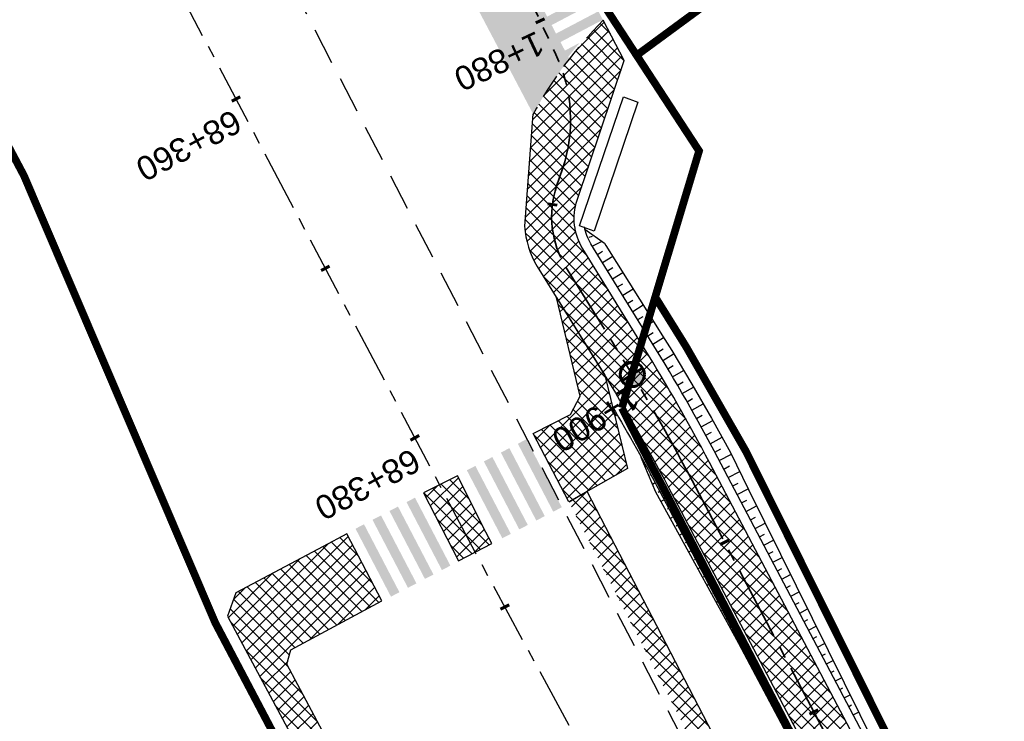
# Model space of a CAD drawing. Header units: metres. Extents: x 7529682 to 7533751, y 5721195 to 5727842.
# Tile 98 of 179: x 7530571 to 7530622, y 5726102 to 5726139. Entities that reach past the tile are written whole.
import ezdxf

# ---------------------------------------------------------------- set-up
doc = ezdxf.new("R2010")
doc.units = ezdxf.units.M
for name, pattern in [('817-dzialki-09-05-04$0$HIDDEN', [0.375, 0.25, -0.125]), ('ACAD_ISO05W100', [33, 24, -3, 0, -3, 0, -3]), ('CENTER', [50.8, 31.75, -6.35, 6.35, -6.35]), ('CENTER2', [28.575, 19.05, -3.175, 3.175, -3.175]), ('DASHED', [19.05, 12.7, -6.35]), ('HIDDEN', [9.525, 6.35, -3.175])]:
    doc.linetypes.add(name, pattern=pattern)
for name, color, linetype in [('C-DROGI-SYTUACJA', 7, 'Continuous'), ('C-DROGI-SYTUACJA-ETYKIETY', 7, 'Continuous'), ('D-hatch-chodniki', 221, 'Continuous'), ('D-hatch-pobocza', 131, 'Continuous'), ('D-pobocza', 60, 'Continuous'), ('D-skarpa', 2, 'Continuous'), ('D-skarpa-kreskowanie', 2, 'Continuous')]:
    doc.layers.add(name, color=color, linetype=linetype)
for name, color, linetype, lineweight, true_color in [('D-ewidencja-numery', 7, 'Continuous', 50, 0x40ff00), ('D-hatch-ciag-pieszo-rowerowy', 7, 'Continuous', 13, 0xff9f80), ('D-LR-etap-III', 7, '817-dzialki-09-05-04$0$HIDDEN', 50, 0x00008f), ('D-poziome-powl-czerwona', 7, 'Continuous', 9, 0xff6161)]:
    doc.layers.add(name, color=color, linetype=linetype, lineweight=lineweight, true_color=true_color)
for name, color, linetype, lineweight in [('D-krawędzie', 3, 'Continuous', 30), ('D-krawężniki-obniżone', 40, 'DASHED', 30), ('D-obrzeża', 2, 'Continuous', 30), ('D-oś', 10, 'CENTER', 30), ('D-pas-drogowy', 7, 'ACAD_ISO05W100', 50)]:
    doc.layers.add(name, color=color, linetype=linetype, lineweight=lineweight)
for name, color, linetype, true_color in [('D-malowanie-istn', 7, 'Continuous', 0x1a6600), ('D-malowanie-proj', 7, 'Continuous', 0x3333ff), ('poprzeczki', 7, 'Continuous', 0x0000c7)]:
    doc.layers.add(name, color=color, linetype=linetype, true_color=true_color)
doc.styles.get("Standard").update_dxf_attribs({"font": 'arial.ttf'})
pattern_1 = [(45, (0, 0), (-0.33675960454, 0.33675960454), []), (135, (0, 0), (-0.33675960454, -0.33675960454), [])]

# ---------------------------------------------------------------- blocks, each defined once
blk = doc.blocks.new('AeccTickLine')
at = {"color": 0, "linetype": 'ByBlock', "lineweight": -2}
blk.add_line((0, 1), (0, -1), dxfattribs=at)
blk = doc.blocks.new('kilometraz')
at = {"linetype": 'ByBlock', "lineweight": -2}
blk.add_hatch(color=0, dxfattribs=at).paths.add_polyline_path([(0, -0.28125, 0.41421356), (0.28125, 0, 0.41421356), (0, 0.28125)])
at = {"color": 0, "linetype": 'ByBlock', "lineweight": -2}
blk.add_line((0, 0.28125), (0, -0.28125), dxfattribs=at)
blk.add_circle((0, 0), 0.28125, dxfattribs=at)

msp = doc.modelspace()

# ---------------------------------------------------------------- hatches: boundary and pattern name
at = {"layer": 'D-hatch-chodniki', "true_color": 0x6e6e6e}
h = msp.add_hatch(dxfattribs=at)
h.set_pattern_fill('ANSI37', color=8, scale=0.15, style=0)
h.set_pattern_definition(pattern_1)
h.paths.add_polyline_path([(7530601.265, 5726114.39), (7530599.74, 5726113.52), (7530597.87, 5726117.1), (7530599.82, 5726118.09), (7530600.32, 5726119.04), (7530599.091, 5726124.192), (7530601.609, 5726120.135), (7530602.79, 5726115.26)])
h = msp.add_hatch(dxfattribs=at)
h.set_pattern_fill('ANSI37', color=8, scale=0.15, style=0)
h.set_pattern_definition(pattern_1)
h.paths.add_polyline_path([(7530595.401, 5726111.949), (7530593.913, 5726114.892), (7530592.15, 5726114), (7530593.98, 5726110.44), (7530595.71, 5726111.35)])
h = msp.add_hatch(dxfattribs=at)
h.set_pattern_fill('ANSI37', color=8, scale=0.15, style=0)
h.set_pattern_definition(pattern_1)
h.paths.add_polyline_path([(7530586.918, 5726111.201), (7530582.36, 5726108.78), (7530581.91, 5726107.56), (7530591.86, 5726089.01), (7530599.5, 5726082.18), (7530602.93, 5726076.07), (7530601.75, 5726075.32), (7530604.72, 5726070.03), (7530605.94, 5726070.81), (7530609.47, 5726064.74), (7530611.24, 5726065.69), (7530601.04, 5726083.53), (7530600.51, 5726083.28), (7530593.06, 5726089.95), (7530585.02, 5726105.05), (7530585.23, 5726105.81), (7530589.97, 5726108.36), (7530588.14, 5726111.85)])
at = {"layer": 'D-hatch-ciag-pieszo-rowerowy'}
h = msp.add_hatch(dxfattribs=at)
h.set_pattern_fill('ANSI37', color=256, scale=0.15, style=0)
h.set_pattern_definition(pattern_1)
h.paths.add_polyline_path([(7530602.624, 5726136.556), (7530601.532, 5726138.658, 0.072986), (7530597.855, 5726133.726), (7530597.549, 5726129.598), (7530600.517, 5726130.297)])
h.paths.add_polyline_path([(7530600.17, 5726129.266), (7530600.517, 5726130.297), (7530597.549, 5726129.598), (7530597.423, 5726127.912, 0.036274), (7530597.51, 5726127.266), (7530600.079, 5726127.683, -0.134461)])
h = msp.add_hatch(dxfattribs=at)
h.set_pattern_fill('ANSI37', color=256, scale=0.15, style=0)
h.set_pattern_definition(pattern_1)
edge = h.paths.add_edge_path()
edge.add_line((7530647.02, 5726033.878), (7530649.253, 5726035.002))
edge.add_line((7530649.253, 5726035.002), (7530642.155, 5726049.099))
edge.add_line((7530642.155, 5726049.099), (7530627.426, 5726076.939))
edge.add_line((7530627.426, 5726076.939), (7530607.073, 5726115.582))
edge.add_arc((7530518.595, 5726068.982), 100, 27.77544, 31.71492)
edge.add_line((7530603.662, 5726121.551), (7530600.461, 5726126.731))
edge.add_arc((7530603.013, 5726128.308), 3, 192.0244, 211.7149, ccw=False)
edge.add_line((7530600.079, 5726127.683), (7530597.51, 5726127.266))
edge.add_arc((7530601.915, 5726128.182), 4.5, 191.7521, 211.7149)
edge.add_line((7530598.087, 5726125.817), (7530601.49, 5726120.31))
edge.add_arc((7530516.423, 5726067.74), 100, 27.77544, 31.71492, ccw=False)
edge.add_line((7530604.901, 5726114.341), (7530625.206, 5726075.789))
edge.add_line((7530625.206, 5726075.789), (7530639.927, 5726047.965))
edge.add_line((7530639.927, 5726047.965), (7530647.02, 5726033.878))
at = {"layer": 'D-hatch-pobocza'}
h = msp.add_hatch(dxfattribs=at)
h.set_pattern_fill('ANSI37', color=256, scale=0.15, style=0)
h.set_pattern_definition(pattern_1)
h.paths.add_polyline_path([(7530720.98, 5725884.44), (7530708.37, 5725908.34), (7530695.8, 5725932.28), (7530687.36, 5725949.02), (7530675.51, 5725970.87), (7530663.29, 5725994.02), (7530649.63, 5726020.19), (7530635.9, 5726046.17), (7530600.685, 5726114.059), (7530599.743, 5726113.515), (7530641.555, 5726032.008), (7530660.961, 5725995.07), (7530689.128, 5725941.54), (7530707.336, 5725907.032), (7530725.256, 5725873.093), (7530743.97, 5725837.654), (7530770.527, 5725787.119), (7530787.864, 5725754.267), (7530809.813, 5725712.702), (7530812.028, 5725712.541), (7530798.84, 5725737.15), (7530787.35, 5725758.8), (7530776.05, 5725780.2), (7530760.43, 5725809.79), (7530749.22, 5725830.63), (7530733.52, 5725861.06)])
at = {"layer": 'D-malowanie-istn'}
h = msp.add_hatch(color=256, dxfattribs=at)
h.paths.add_polyline_path([(7530597.514, 5726116.79), (7530597.071, 5726116.559), (7530598.92, 5726113.012), (7530599.364, 5726113.243)])
h.paths.add_polyline_path([(7530596.628, 5726116.328), (7530596.404, 5726116.211, 0.016682), (7530598.124, 5726112.597), (7530598.477, 5726112.781)])
h.paths.add_polyline_path([(7530596.404, 5726116.211), (7530596.184, 5726116.097), (7530598.034, 5726112.55), (7530598.124, 5726112.597, -0.016682)])
h.paths.add_polyline_path([(7530595.741, 5726115.865), (7530595.298, 5726115.634), (7530597.147, 5726112.087), (7530597.59, 5726112.319)])
h.paths.add_polyline_path([(7530594.854, 5726115.403), (7530594.411, 5726115.172), (7530596.26, 5726111.625), (7530596.704, 5726111.856)])
h = msp.add_hatch(color=256, dxfattribs=at)
h.paths.add_polyline_path([(7530591.703, 5726113.742), (7530591.26, 5726113.511), (7530593.109, 5726109.964), (7530593.552, 5726110.196)])
h.paths.add_polyline_path([(7530590.816, 5726113.28), (7530590.592, 5726113.163, 0.016682), (7530592.312, 5726109.549), (7530592.666, 5726109.733)])
h.paths.add_polyline_path([(7530590.592, 5726113.163), (7530590.373, 5726113.049), (7530592.222, 5726109.502), (7530592.312, 5726109.549, -0.016682)])
h.paths.add_polyline_path([(7530589.93, 5726112.818), (7530589.486, 5726112.587), (7530591.336, 5726109.04), (7530591.779, 5726109.271)])
h.paths.add_polyline_path([(7530589.043, 5726112.355), (7530588.6, 5726112.124), (7530590.449, 5726108.577), (7530590.892, 5726108.809)])
at = {"layer": 'D-malowanie-proj'}
h = msp.add_hatch(color=256, dxfattribs=at)
h.paths.add_polyline_path([(7530600.576, 5726140.456), (7530600.343, 5726140.898), (7530597.689, 5726139.501), (7530597.922, 5726139.058)])
h.paths.add_polyline_path([(7530601.042, 5726139.571), (7530600.809, 5726140.013), (7530598.154, 5726138.616), (7530598.387, 5726138.174)])
h.paths.add_polyline_path([(7530601.508, 5726138.686), (7530601.275, 5726139.128), (7530598.62, 5726137.731), (7530598.853, 5726137.289)])
h.paths.add_polyline_path([(7530596.152, 5726138.127), (7530595.919, 5726138.57), (7530595.476, 5726138.337), (7530595.709, 5726137.894)])
h.paths.add_polyline_path([(7530596.617, 5726137.242), (7530596.385, 5726137.685), (7530595.942, 5726137.452), (7530596.175, 5726137.009)])
h.paths.add_polyline_path([(7530597.083, 5726136.357), (7530596.85, 5726136.8), (7530596.408, 5726136.567), (7530596.641, 5726136.124)])
h.paths.add_polyline_path([(7530597.549, 5726135.472), (7530597.316, 5726135.915), (7530596.873, 5726135.682), (7530597.106, 5726135.239)])
h.paths.add_polyline_path([(7530598.015, 5726134.587), (7530597.782, 5726135.03), (7530597.339, 5726134.797), (7530597.572, 5726134.354)])
edge = h.paths.add_edge_path()
edge.add_arc((7530616.442, 5726123.767), 21.185, 139.6536, 143.0336)
edge.add_line((7530599.515, 5726136.507), (7530599.319, 5726136.404))
edge.add_line((7530599.319, 5726136.404), (7530599.086, 5726136.846))
edge.add_line((7530599.086, 5726136.846), (7530600.296, 5726137.483))
at = {"layer": 'D-poziome-powl-czerwona'}
h = msp.add_hatch(color=256, dxfattribs=at)
h.dxf.hatch_style = 1
edge = h.paths.add_edge_path()
edge.add_arc((7530616.497, 5726123.663), 21.185, 142.2121, 151.5359)
edge.add_line((7530597.873, 5726133.76), (7530594.536, 5726140.095))
edge.add_arc((7530577.757, 5726171.787), 35.86, 297.8982, 302.7409)
edge.add_line((7530597.152, 5726141.625), (7530599.755, 5726136.644))

# ---------------------------------------------------------------- linework, layer by layer
at = {"layer": 'C-DROGI-SYTUACJA', "color": 10, "linetype": 'CENTER2', "lineweight": 35, "ltscale": 0.2}
msp.add_lwpolyline([(7530591.633, 5726152.643), (7530599.06, 5726136.869, -0.193566), (7530599.404, 5726130.909), (7530599.097, 5726129.998, 0.223174), (7530599.583, 5726125.774), (7530602.576, 5726120.93, -0.017191), (7530605.987, 5726114.962), (7530626.316, 5726076.364), (7530641.041, 5726048.532), (7530649.656, 5726031.421, 0.00515), (7530652.491, 5726025.931), (7530660.958, 5726009.942, -0.00515), (7530663.794, 5726004.452), (7530663.794, 5726004.452), (7530666.938, 5725998.206), (7530695.1, 5725944.687), (7530713.306, 5725910.181), (7530731.225, 5725876.244), (7530749.941, 5725840.801)], format="xyb", dxfattribs=at)
at = {"layer": 'D-ewidencja-numery', "color": 12, "ltscale": 15, "true_color": 0xc70000}
msp.add_lwpolyline([(7530604.239, 5726124.217), (7530605.847, 5726121.63), (7530608.972, 5726116.164), (7530618.114, 5726097.791), (7530651.213, 5726034.96), (7530670.244, 5725998.611), (7530698.075, 5725945.953), (7530716.506, 5725911.305), (7530735.223, 5725875.667), (7530752.504, 5725842.155)], dxfattribs=at)
at = {"layer": 'D-krawędzie', "linetype": 'HIDDEN', "ltscale": 0.3, "flags": 128}
msp.add_lwpolyline([(7530572.01, 5726166.06), (7530620.381, 5726072.761), (7530641.555, 5726032.008), (7530660.961, 5725995.07), (7530689.128, 5725941.54), (7530707.336, 5725907.032), (7530725.256, 5725873.093), (7530743.97, 5725837.654), (7530770.527, 5725787.119), (7530787.864, 5725754.267), (7530809.898, 5725712.542), (7530824.739, 5725684.389), (7530840.856, 5725653.693), (7530860.675, 5725616.154), (7530865.283, 5725607.394), (7530878.05, 5725583.08), (7530918.172, 5725507.178), (7530950.163, 5725446.305), (7530993.419, 5725364.265), (7531022.766, 5725308.719), (7531053.81, 5725249.872), (7531081.166, 5725197.875), (7531103.902, 5725154.541), (7531128.123, 5725108.448), (7531149.3, 5725068.25), (7531167.38, 5725033.767), (7531197.165, 5724976.988), (7531228.151, 5724918.034), (7531253.153, 5724870.491), (7531286.796, 5724806.654), (7531306.74, 5724768.665), (7531335.094, 5724714.652), (7531357.319, 5724672.439), (7531373.645, 5724641.454), (7531392.162, 5724605.999), (7531418.48, 5724555.853), (7531439.727, 5724515.582), (7531468.399, 5724461.077), (7531491.782, 5724416.528), (7531531.99, 5724339.833), (7531557.227, 5724291.659), (7531569.852, 5724267.577), (7531591.376, 5724226.548), (7531610.004, 5724191.103), (7531616.883, 5724177.999), (7531629.985, 5724153.025), (7531641.007, 5724132.022), (7531664.906, 5724087.617), (7531677.644, 5724064.786), (7531683.112, 5724054.988), (7531686.753, 5724048.18), (7531695.448, 5724031.697), (7531703.749, 5724015.917), (7531709.214, 5724005.514), (7531719.389, 5723986.147), (7531726.295, 5723973), (7531732.741, 5723960.736), (7531735.13, 5723956.19)], dxfattribs=at)
at = {"layer": 'D-krawędzie'}
msp.add_lwpolyline([(7530600.29, 5726127.93), (7530602.59, 5726134.66), (7530603.33, 5726134.38), (7530601.05, 5726127.65), (7530600.29, 5726127.93), (7530600.29, 5726127.93)], dxfattribs=at)
at = {"layer": 'D-krawędzie', "color": 7, "linetype": 'ByBlock'}
for points in [[(7530601.265, 5726114.39), (7530599.74, 5726113.52), (7530597.87, 5726117.1), (7530599.82, 5726118.09), (7530600.32, 5726119.04), (7530599.091, 5726124.192), (7530601.609, 5726120.135), (7530602.79, 5726115.26), (7530601.265, 5726114.39)], [(7530595.401, 5726111.949), (7530593.913, 5726114.892), (7530592.15, 5726114), (7530593.98, 5726110.44), (7530595.71, 5726111.35), (7530595.401, 5726111.949)], [(7530586.918, 5726111.201), (7530582.36, 5726108.78), (7530581.91, 5726107.56), (7530591.86, 5726089.01), (7530599.5, 5726082.18), (7530602.93, 5726076.07), (7530601.75, 5726075.32), (7530604.72, 5726070.03), (7530605.94, 5726070.81), (7530609.47, 5726064.74), (7530611.24, 5726065.69), (7530601.04, 5726083.53), (7530600.51, 5726083.28), (7530593.06, 5726089.95), (7530585.02, 5726105.05), (7530585.23, 5726105.81), (7530589.97, 5726108.36), (7530588.14, 5726111.85), (7530586.918, 5726111.201)]]:
    msp.add_lwpolyline(points, dxfattribs=at)
at = {"layer": 'D-krawężniki-obniżone', "ltscale": 0.1}
msp.add_arc((7530616.497, 5726123.663), 21.185, 134.9423, 151.64, dxfattribs=at)
at = {"layer": 'D-LR-etap-III', "ltscale": 10, "flags": 128}
msp.add_lwpolyline([(7531750.474, 5723895.103, 0.4, 0.4, 0), (7531750.505, 5723895.13, 0.4, 0.4, 0), (7531682.71, 5724022.92, 0.4, 0.4, 0), (7531619.177, 5724147.204, 0.4, 0.4, 0), (7531592.309, 5724198.489, 0.4, 0.4, 0), (7531553.264, 5724272.919, 0.4, 0.4, 0), (7531504.02, 5724366.79, 0.4, 0.4, 0), (7531482.09, 5724407.62, 0.4, 0.4, 0), (7531412.35, 5724541.183, 0.4, 0.4, 0), (7531388.464, 5724586.93, 0.4, 0.4, 0), (7531345.12, 5724669.94, 0.4, 0.4, 0), (7531127.66, 5725081.67, 0.4, 0.4, 0), (7531059.253, 5725211.041, 0.4, 0.4, 0), (7531008.007, 5725307.954, 0.4, 0.4, 0), (7530964.182, 5725390.836, 0.4, 0.4, 0), (7530914.557, 5725484.684, 0.4, 0.4, 0), (7530865.243, 5725577.494, 0.4, 0.4, 0), (7530840.085, 5725624.059, 0.4, 0.4, 0), (7530802.56, 5725694.925, 0.4, 0.4, 0), (7530755.54, 5725787.51, 0.4, 0.4, 0), (7530708.718, 5725876.303, 0.4, 0.4, 0), (7530695.12, 5725902.09, 0.4, 0.4, 0), (7530642.914, 5726001.078, 0.4, 0.4, 0), (7530634.935, 5726016.147, 0.4, 0.4, 0), (7530610.82, 5726061.93, 0.4, 0.4, 0), (7530610.82, 5726061.93, 0.4, 0.4, 0), (7530607.21, 5726063.51, 0.4, 0.4, 0), (7530597.42, 5726080.68, 0.4, 0.4, 0), (7530591.16, 5726088.44, 0.4, 0.4, 0), (7530581.28, 5726107.21, 0.4, 0.4, 0), (7530571.29, 5726130.56, 0.4, 0.4, 0), (7530549.555, 5726171.527, 0.4, 0.4, 0), (7530531.014, 5726206.474, 0.4, 0.4, 0), (7530516.461, 5726236.017, 0.4, 0.4, 0), (7530500.799, 5726266.141, 0.4, 0.4, 0), (7530491.35, 5726283.94, 0.4, 0.4, 0), (7530482.4, 5726303.41, 0.4, 0.4, 0), (7530482.4, 5726303.41, 0.4, 0.4, 0), (7530450.41, 5726357.28, 0.4, 0.4, 0), (7530397.759, 5726458.5, 0.4, 0.4, 0), (7530334.708, 5726583.665, 0.4, 0.4, 0), (7530303.939, 5726645.168, 0.4, 0.4, 0), (7530300.51, 5726651.778, 0.4, 0.4, 0), (7530289.214, 5726671.967, 0.4, 0.4, 0), (7530281.54, 5726685.57, 0.4, 0.4, 0), (7530261.371, 5726724.163, 0.4, 0.4, 0), (7530254.03, 5726738.21, 0.4, 0.4, 0), (7530197.22, 5726845.06, 0.4, 0.4, 0), (7530194.71, 5726849.15, 0.4, 0.4, 0), (7530195.92, 5726850.75, 0.4, 0.4, 0), (7530170.547, 5726892.961, 0.4, 0.4, 0), (7530143.175, 5726945.066, 0.4, 0.4, 0), (7530105.06, 5727018.32, 0.4, 0.4, 0), (7530100.06, 5727027.16, 0.4, 0.4, 0), (7530062.319, 5727099.625, 0.4, 0.4, 0), (7530015.379, 5727189.42, 0.4, 0.4, 0), (7529983.208, 5727250.207, 0.4, 0.4, 0), (7529953.284, 5727306.747, 0.4, 0.4, 0), (7529900.671, 5727406.159, 0.4, 0.4, 0), (7529890.63, 5727425.131, 0.4, 0.4, 0), (7529875.155, 5727454.426, 0.4, 0.4, 0), (7529857.56, 5727487.787, 0.4, 0.4, 0), (7529835.194, 5727530.193, 0.4, 0.4, 0), (7529811.741, 5727574.662, 0.4, 0.4, 0), (7529792.102, 5727611.923, 0.4, 0.4, 0), (7529768.066, 5727657.47, 0.4, 0.4, 0), (7529755.211, 5727682.131, 0.4, 0.4, 0), (7529753.31, 5727681.13, 0.4, 0.4, 0), (7529739.21, 5727707.77, 0.4, 0.4, 0), (7529735.395, 5727711.252, 0.4, 0.4, 0), (7529725.42, 5727730.2, 0.4, 0.4, 0), (7529723.55, 5727729.88, 0.4, 0.4, 0), (7529695.567, 5727782.932, 0.4, 0.4, 0), (7529717.68, 5727794.024, 0.4, 0.4, 0), (7529736.275, 5727758.647, 0.4, 0.4, 0), (7529736.275, 5727758.647, 0.4, 0.4, 0), (7529744.511, 5727750.406, 0.4, 0.4, 0), (7529744.511, 5727750.406, 0.4, 0.4, 0), (7529750.283, 5727738.55, 0.4, 0.4, 0), (7529777.109, 5727687.569, 0.4, 0.4, 0), (7529796.515, 5727651.33, 0.4, 0.4, 0), (7529814.938, 5727616.793, 0.4, 0.4, 0), (7529839.007, 5727572.304, 0.4, 0.4, 0), (7529860.618, 5727532.509, 0.4, 0.4, 0), (7529882.349, 5727491.504, 0.4, 0.4, 0), (7529904.865, 5727449.096, 0.4, 0.4, 0), (7529920.747, 5727418.885, 0.4, 0.4, 0), (7529946.677, 5727368.547, 0.4, 0.4, 0), (7529972.025, 5727320.573, 0.4, 0.4, 0), (7529987.74, 5727290.153, 0.4, 0.4, 0), (7529996.497, 5727273.662, 0.4, 0.4, 0), (7530017.541, 5727234.203, 0.4, 0.4, 0), (7530033.054, 5727204.864, 0.4, 0.4, 0), (7530051.623, 5727170.223, 0.4, 0.4, 0), (7530069.277, 5727137.016, 0.4, 0.4, 0), (7530089.385, 5727097.534, 0.4, 0.4, 0), (7530109.713, 5727060.747, 0.4, 0.4, 0), (7530136.77, 5727011.64, 0.4, 0.4, 0), (7530162.447, 5726962.744, 0.4, 0.4, 0), (7530187.674, 5726916.992, 0.4, 0.4, 0), (7530207.821, 5726879.335, 0.4, 0.4, 0), (7530230.626, 5726834.519, 0.4, 0.4, 0), (7530262.288, 5726776.618, 0.4, 0.4, 0), (7530277.51, 5726760.213, 0.4, 0.4, 0), (7530286.037, 5726744.107, 0.4, 0.4, 0), (7530288.097, 5726735.884, 0.4, 0.4, 0), (7530290.394, 5726725.047, 0.4, 0.4, 0), (7530296.177, 5726713.583, 0.4, 0.4, 0), (7530302.726, 5726701.182, 0.4, 0.4, 0), (7530325.685, 5726657.466, 0.4, 0.4, 0), (7530343.244, 5726623.649, 0.4, 0.4, 0), (7530360.23, 5726591.747, 0.4, 0.4, 0), (7530383.209, 5726548.059, 0.4, 0.4, 0), (7530406.018, 5726503.606, 0.4, 0.4, 0), (7530427.465, 5726462.62, 0.4, 0.4, 0), (7530447.928, 5726424.388, 0.4, 0.4, 0), (7530471.127, 5726379.921, 0.4, 0.4, 0), (7530490.501, 5726343.033, 0.4, 0.4, 0), (7530509.499, 5726306.733, 0.4, 0.4, 0), (7530529.89, 5726267.244, 0.4, 0.4, 0), (7530543.852, 5726238.99, 0.4, 0.4, 0), (7530554.809, 5726218.944, 0.4, 0.4, 0), (7530559.027, 5726212.223, 0.4, 0.4, 0), (7530563.061, 5726206.41, 0.4, 0.4, 0), (7530566.934, 5726200.464, 0.4, 0.4, 0), (7530569.771, 5726194.902, 0.4, 0.4, 0), (7530571.473, 5726191.282, 0.4, 0.4, 0), (7530572.839, 5726188.025, 0.4, 0.4, 0), (7530575.295, 5726182.035, 0.4, 0.4, 0), (7530579.737, 5726173.306, 0.4, 0.4, 0), (7530583.3, 5726167.41, 0.4, 0.4, 0), (7530593.4, 5726163.33, 0.4, 0.4, 0), (7530598.618, 5726155.264, 0.4, 0.4, 0), (7530608.258, 5726140.497, 0.4, 0.4, 0), (7530603.27, 5726136.83, 0.4, 0.4, 0), (7530606.53, 5726131.84, 0.4, 0.4, 0), (7530604.239, 5726124.217, 0.4, 0.4, 0), (7530605.847, 5726121.63, 0.4, 0.4, 0), (7530608.972, 5726116.164, 0.4, 0.4, 0), (7530618.114, 5726097.791, 0.4, 0.4, 0), (7530651.213, 5726034.96, 0.4, 0.4, 0), (7530670.244, 5725998.611, 0.4, 0.4, 0), (7530698.075, 5725945.953, 0.4, 0.4, 0), (7530716.506, 5725911.305, 0.4, 0.4, 0), (7530735.223, 5725875.667, 0.4, 0.4, 0), (7530752.504, 5725842.155, 0.4, 0.4, 0), (7530778.311, 5725793.501, 0.4, 0.4, 0), (7530797.5, 5725756.382, 0.4, 0.4, 0), (7530812.519, 5725728.289, 0.4, 0.4, 0), (7530820.039, 5725713.16, 0.4, 0.4, 0), (7530822.422, 5725710.194, 0.4, 0.4, 0), (7530833.155, 5725688.801, 0.4, 0.4, 0), (7530849.629, 5725656.159, 0.4, 0.4, 0), (7530867.983, 5725621.964, 0.4, 0.4, 0), (7530872.63, 5725612.888, 0.4, 0.4, 0), (7530880.354, 5725597.595, 0.4, 0.4, 0), (7530883.839, 5725593.389, 0.4, 0.4, 0), (7530891.782, 5725587.763, 0.4, 0.4, 0), (7530895.039, 5725584.281, 0.4, 0.4, 0), (7530897.034, 5725580.941, 0.4, 0.4, 0), (7530900.952, 5725579.946, 0.4, 0.4, 0), (7530904.81, 5725571.977, 0.4, 0.4, 0), (7530903.682, 5725568.566, 0.4, 0.4, 0), (7530908.901, 5725558.845, 0.4, 0.4, 0), (7530910.252, 5725545.672, 0.4, 0.4, 0), (7530912.873, 5725538.646, 0.4, 0.4, 0), (7530945.278, 5725478.464, 0.4, 0.4, 0), (7530959.692, 5725450.246, 0.4, 0.4, 0), (7531002.827, 5725368.192, 0.4, 0.4, 0), (7531044.704, 5725290.314, 0.4, 0.4, 0), (7531064.099, 5725253.213, 0.4, 0.4, 0), (7531083.01, 5725216.678, 0.4, 0.4, 0), (7531113.013, 5725158.466, 0.4, 0.4, 0), (7531137.364, 5725113.071, 0.4, 0.4, 0), (7531150.831, 5725086.712, 0.4, 0.4, 0), (7531159.746, 5725076.641, 0.4, 0.4, 0), (7531166.31, 5725074.58, 0.4, 0.4, 0), (7531172.29, 5725062.58, 0.4, 0.4, 0), (7531170.59, 5725055.606, 0.4, 0.4, 0), (7531173.733, 5725044.081, 0.4, 0.4, 0), (7531215.342, 5724964.86, 0.4, 0.4, 0), (7531238.054, 5724921.685, 0.4, 0.4, 0), (7531262.39, 5724875.283, 0.4, 0.4, 0), (7531295.587, 5724811.266, 0.4, 0.4, 0), (7531348.488, 5724712.363, 0.4, 0.4, 0), (7531363.741, 5724682.684, 0.4, 0.4, 0), (7531366.987, 5724675.865, 0.4, 0.4, 0), (7531382.541, 5724646.111, 0.4, 0.4, 0), (7531401.299, 5724610.875, 0.4, 0.4, 0), (7531428.965, 5724558.862, 0.4, 0.4, 0), (7531449.111, 5724520.398, 0.4, 0.4, 0), (7531477.293, 5724465.831, 0.4, 0.4, 0), (7531500.996, 5724421.113, 0.4, 0.4, 0), (7531512.122, 5724400.549, 0.4, 0.4, 0), (7531513.782, 5724396.757, 0.4, 0.4, 0), (7531526.32, 5724379.39, 0.4, 0.4, 0), (7531566.784, 5724302.736, 0.4, 0.4, 0), (7531612.277, 5724225.61, 0.4, 0.4, 0), (7531620.493, 5724210.548, 0.4, 0.4, 0), (7531631.578, 5724196.258, 0.4, 0.4, 0), (7531653.484, 5724152.434, 0.4, 0.4, 0), (7531661.151, 5724128.494, 0.4, 0.4, 0), (7531673.881, 5724101.186, 0.4, 0.4, 0), (7531684.691, 5724081.184, 0.4, 0.4, 0), (7531699.212, 5724051.17, 0.4, 0.4, 0), (7531704.034, 5724040.584, 0.4, 0.4, 0), (7531704.034, 5724040.584, 0.4, 0.4, 0), (7531703.913, 5724037.17, 0.4, 0.4, 0), (7531736.42, 5723969.232, 0.4, 0.4, 0), (7531738.285, 5723967.699, 0.4, 0.4, 0), (7531742.181, 5723962.346, 0.4, 0.4, 0), (7531744.286, 5723958.616, 0.4, 0.4, 0), (7531755.393, 5723944.193, 0.4, 0.4, 0), (7531758.69, 5723936.76, 0.4, 0.4, 0), (7531780.08, 5723929.25, 0.4, 0.4, 0), (7531792.612, 5723906.338, 0.4, 0.4, 0), (7531792.612, 5723906.338, 0.4, 0.4, 0), (7531756.962, 5723883.055, 0.4, 0.4, 0), (7531750.46, 5723895.13, 0.4, 0.4, 0), (7531750.46, 5723895.13, 0, 0, 0)], format="xyseb", dxfattribs=at)
at = {"layer": 'D-obrzeża'}
for points in [[(7530816.72, 5725716.019), (7530808.345, 5725732.528, 0.004099), (7530806.084, 5725736.896), (7530794.941, 5725757.997), (7530777.714, 5725790.903), (7530751.046, 5725841.385), (7530732.331, 5725876.827), (7530714.412, 5725910.765), (7530696.206, 5725945.269), (7530668.046, 5725998.784), (7530664.91, 5726005.014, 0.00515), (7530662.075, 5726010.504), (7530653.608, 5726026.493, -0.00515), (7530650.772, 5726031.983), (7530642.155, 5726049.099), (7530627.426, 5726076.939), (7530607.073, 5726115.582, 0.017191), (7530603.662, 5726121.551), (7530600.461, 5726126.731, -0.223174), (7530600.17, 5726129.266), (7530602.624, 5726136.556), (7530601.532, 5726138.658)], [(7530597.423, 5726127.912, 0.123992), (7530598.087, 5726125.817), (7530601.49, 5726120.31, -0.017191), (7530604.901, 5726114.341), (7530625.206, 5726075.789), (7530639.927, 5726047.965), (7530648.54, 5726030.859, 0.00515), (7530651.375, 5726025.369), (7530659.842, 5726009.38, -0.00515), (7530662.677, 5726003.89), (7530665.83, 5725997.628), (7530693.994, 5725944.104), (7530712.201, 5725909.598), (7530730.12, 5725875.66), (7530748.836, 5725840.217), (7530775.501, 5725789.739), (7530792.729, 5725756.833), (7530803.873, 5725735.729, -0.004099), (7530806.134, 5725731.361), (7530819.007, 5725705.983)]]:
    msp.add_lwpolyline(points, format="xyb", dxfattribs=at)
msp.add_lwpolyline([(7530597.858, 5726133.768), (7530597.423, 5726127.912)], dxfattribs=at)
at = {"layer": 'D-oś', "ltscale": 0.1}
msp.add_lwpolyline([(7530915.075, 5725505.546), (7530874.954, 5725581.449), (7530862.185, 5725605.765), (7530857.579, 5725614.523), (7530837.759, 5725652.063), (7530821.642, 5725682.76), (7530806.803, 5725710.907), (7530784.769, 5725752.633), (7530767.43, 5725785.489), (7530740.873, 5725836.023), (7530722.161, 5725871.458), (7530704.24, 5725905.399), (7530686.032, 5725939.909), (7530657.862, 5725993.442), (7530638.453, 5726030.387), (7530594.845, 5726110.895), (7530594.845, 5726110.895), (7530594.845, 5726110.895), (7530540.21, 5726214.45)], dxfattribs=at)
at = {"layer": 'D-pas-drogowy', "ltscale": 0.2, "flags": 128}
msp.add_lwpolyline([(7531633.019, 5724182.834, 0.4, 0.4, 0), (7531617.559, 5724211.608, 0.4, 0.4, 0), (7531566.784, 5724302.736, 0.4, 0.4, 0), (7531538.419, 5724356.47, 0.4, 0.4, 0), (7531526.32, 5724379.39, 0.4, 0.4, 0), (7531516.102, 5724393.607, 0.4, 0.4, 0.001485), (7531513.78, 5724396.838, 0.4, 0.4, 0), (7531501.87, 5724413.41, 0.4, 0.4, 0), (7531474.926, 5724464.508, 0.4, 0.4, 0), (7531446.2, 5724518.992, 0.4, 0.4, 0), (7531424.962, 5724559.262, 0.4, 0.4, 0), (7531398.444, 5724609.566, 0.4, 0.4, 0), (7531379.647, 5724645.216, 0.4, 0.4, 0), (7531365.23, 5724672.56, 0.4, 0.4, 0), (7531341.306, 5724717.915, 0.4, 0.4, 0), (7531312.9, 5724771.789, 0.4, 0.4, 0), (7531292.591, 5724810.307, 0.4, 0.4, 0), (7531259.392, 5724873.271, 0.4, 0.4, 0), (7531233.74, 5724921.923, 0.4, 0.4, 0), (7531203.073, 5724980.092, 0.4, 0.4, 0), (7531173.471, 5725036.225, 0.4, 0.4, 0), (7531168.27, 5725046.09, 0.4, 0.4, 0), (7531172.29, 5725062.58, 0.4, 0.4, 0), (7531166.31, 5725074.58, 0.4, 0.4, 0), (7531150.32, 5725079.6, 0.4, 0.4, 0), (7531141.5, 5725096.43, 0.4, 0.4, 0), (7531109.312, 5725157.814, 0.4, 0.4, 0), (7531086.641, 5725201.048, 0.4, 0.4, 0), (7531059.198, 5725253.384, 0.4, 0.4, 0), (7531028.207, 5725312.489, 0.4, 0.4, 0), (7530999.105, 5725367.99, 0.4, 0.4, 0), (7530956.248, 5725449.725, 0.4, 0.4, 0), (7530924.398, 5725510.464, 0.4, 0.4, 0), (7530897.51, 5725561.74, 0.4, 0.4, 0), (7530894.46, 5725566.14, 0.4, 0.4, 0), (7530892.16, 5725570.49, 0.4, 0.4, 0), (7530869.363, 5725613.307, 0.4, 0.4, 0), (7530861.694, 5725627.705, 0.4, 0.4, 0), (7530852.74, 5725644.52, 0.4, 0.4, 0), (7530831.51, 5725684.2, 0.4, 0.4, 0), (7530811.13, 5725722.52, 0.4, 0.4, 0), (7530792.348, 5725757.941, 0.4, 0.4, 0), (7530768.03, 5725803.8, 0.4, 0.4, 0), (7530748.769, 5725840.179, 0.4, 0.4, 0), (7530727.7, 5725879.97, 0.4, 0.4, 0), (7530712.098, 5725909.545, 0.4, 0.4, 0), (7530693.644, 5725944.645, 0.4, 0.4, 0), (7530665.702, 5725997.539, 0.4, 0.4, 0), (7530641.76, 5726042.88, 0.4, 0.4, 0), (7530616.5, 5726091.48, 0.4, 0.4, 0), (7530604.628, 5726114.32, 0.4, 0.4, -0.007763), (7530602.5, 5726118.43, 0.4, 0.4, 0), (7530603.992, 5726123.395, 0.4, 0.4, 0), (7530606.53, 5726131.84, 0.4, 0.4, 0), (7530603.27, 5726136.83, 0.4, 0.4, 0), (7530593.776, 5726151.369, 0.4, 0.4, 0), (7530590.203, 5726156.84, 0.4, 0.4, 0), (7530583.3, 5726167.41, 0.4, 0.4, 0), (7530580.578, 5726170.428, 0.4, 0.4, 0), (7530575.85, 5726175.67, 0.4, 0.4, 0), (7530569.01, 5726186.66, 0.4, 0.4, 0), (7530562.555, 5726199.189, 0.4, 0.4, 0), (7530555.67, 5726211.39, 0.4, 0.4, 0), (7530548.29, 5726224.23, 0.4, 0.4, 0), (7530540.58, 5726237.71, 0.4, 0.4, 0), (7530532.68, 5726252.65, 0.4, 0.4, 0), (7530524.06, 5726269.35, 0.4, 0.4, 0), (7530502.82, 5726309.91, 0.4, 0.4, 0), (7530488.83, 5726336.63, 0.4, 0.4, 0), (7530466.03, 5726380.16, 0.4, 0.4, 0), (7530438.47, 5726432.77, 0.4, 0.4, 0), (7530424.53, 5726459.09, 0.4, 0.4, 0), (7530401.63, 5726502.97, 0.4, 0.4, 0), (7530383.38, 5726538.06, 0.4, 0.4, 0), (7530353.97, 5726593.52, 0.4, 0.4, 0), (7530338.47, 5726622.74, 0.4, 0.4, 0), (7530322.01, 5726653.88, 0.4, 0.4, 0), (7530297.54, 5726700.33, 0.4, 0.4, 0), (7530287.38, 5726719.6, 0.4, 0.4, 0), (7530285.95, 5726722.316, 0.4, 0.4, 0), (7530280.26, 5726733.12, 0.4, 0.4, 0), (7530266.73, 5726758.74, 0.4, 0.4, 0), (7530260.42, 5726770.47, 0.4, 0.4, 0), (7530253.25, 5726783.82, 0.4, 0.4, 0), (7530244.95, 5726799.33, 0.4, 0.4, 0), (7530239.39, 5726808.49, 0.4, 0.4, 0), (7530238.29, 5726807.9, 0.4, 0.4, 0), (7530218.11, 5726850.67, 0.4, 0.4, 0), (7530175.907, 5726928.168, 0.4, 0.4, 0), (7530096.68, 5727076.15, 0.4, 0.4, 0), (7530094.68, 5727079.89, 0.4, 0.4, 0), (7530064.597, 5727135.523, 0.4, 0.4, 0), (7530046.731, 5727168.892, 0.4, 0.4, 0), (7530025.803, 5727208.461, 0.4, 0.4, 0), (7530012.847, 5727232.979, 0.4, 0.4, 0), (7529994.15, 5727268.45, 0.4, 0.4, 0), (7529981.671, 5727291.93, 0.4, 0.4, 0), (7529949.89, 5727351.73, 0.4, 0.4, 0), (7529924.75, 5727399.03, 0.4, 0.4, 0), (7529915.516, 5727417.1, 0.4, 0.4, 0), (7529885.83, 5727475.19, 0.4, 0.4, 0), (7529862.56, 5727519.97, 0.4, 0.4, 0), (7529852.985, 5727538.191, 0.4, 0.4, 0), (7529836.513, 5727569.511, 0.4, 0.4, 0), (7529815.369, 5727609.141, 0.4, 0.4, 0), (7529792.795, 5727651.247, 0.4, 0.4, 0), (7529774.199, 5727685.858, 0.4, 0.4, 0), (7529746.966, 5727736.059, 0.4, 0.4, 0), (7529733.92, 5727757.62, 0.4, 0.4, 0), (7529708.607, 5727806.389, 0.4, 0.4, 0), (7529688.492, 5727796.345, 0.4, 0.4, 0), (7529723.55, 5727729.88, 0.4, 0.4, 0), (7529725.42, 5727730.2, 0.4, 0.4, 0), (7529735.38, 5727711.28, 0.4, 0.4, 0), (7529739.21, 5727707.77, 0.4, 0.4, 0), (7529753.31, 5727681.13, 0.4, 0.4, 0), (7529755.178, 5727682.114, 0.4, 0.4, 0), (7529792.102, 5727611.923, 0.4, 0.4, 0), (7529811.741, 5727574.662, 0.4, 0.4, 0), (7529835.194, 5727530.193, 0.4, 0.4, 0), (7529857.56, 5727487.787, 0.4, 0.4, 0), (7529875.155, 5727454.426, 0.4, 0.4, 0), (7529890.63, 5727425.131, 0.4, 0.4, 0), (7529900.671, 5727406.159, 0.4, 0.4, 0), (7529953.284, 5727306.747, 0.4, 0.4, 0), (7529983.208, 5727250.207, 0.4, 0.4, 0), (7530015.379, 5727189.42, 0.4, 0.4, 0), (7530062.319, 5727099.625, 0.4, 0.4, 0), (7530100.06, 5727027.16, 0.4, 0.4, 0), (7530105.06, 5727018.32, 0.4, 0.4, 0), (7530143.175, 5726945.066, 0.4, 0.4, 0), (7530170.547, 5726892.961, 0.4, 0.4, 0), (7530195.92, 5726850.75, 0.4, 0.4, 0), (7530194.71, 5726849.15, 0.4, 0.4, 0), (7530197.22, 5726845.06, 0.4, 0.4, 0), (7530254.03, 5726738.21, 0.4, 0.4, 0), (7530261.371, 5726724.163, 0.4, 0.4, 0), (7530281.54, 5726685.57, 0.4, 0.4, 0), (7530289.214, 5726671.967, 0.4, 0.4, 0), (7530300.51, 5726651.778, 0.4, 0.4, 0), (7530303.939, 5726645.168, 0.4, 0.4, 0), (7530334.708, 5726583.665, 0.4, 0.4, 0), (7530397.759, 5726458.5, 0.4, 0.4, 0), (7530450.41, 5726357.28, 0.4, 0.4, 0), (7530482.4, 5726303.41, 0.4, 0.4, 0), (7530483.688, 5726301.003, 0.4, 0.4, 0), (7530491.35, 5726283.94, 0.4, 0.4, 0), (7530512.67, 5726243.78, 0.4, 0.4, 0), (7530529.43, 5726209.46, 0.4, 0.4, 0), (7530571.29, 5726130.56, 0.4, 0.4, 0), (7530581.28, 5726107.21, 0.4, 0.4, 0), (7530591.16, 5726088.44, 0.4, 0.4, 0), (7530597.42, 5726080.68, 0.4, 0.4, 0), (7530607.21, 5726063.51, 0.4, 0.4, 0), (7530610.82, 5726061.93, 0.4, 0.4, 0), (7530634.935, 5726016.147, 0.4, 0.4, 0), (7530642.914, 5726001.078, 0.4, 0.4, 0), (7530695.12, 5725902.09, 0.4, 0.4, 0), (7530708.718, 5725876.303, 0.4, 0.4, 0), (7530755.54, 5725787.51, 0.4, 0.4, 0), (7530802.56, 5725694.925, 0.4, 0.4, 0), (7530840.085, 5725624.059, 0.4, 0.4, 0), (7530865.243, 5725577.494, 0.4, 0.4, 0), (7530914.557, 5725484.684, 0.4, 0.4, 0), (7530964.182, 5725390.836, 0.4, 0.4, 0), (7531008.007, 5725307.954, 0.4, 0.4, 0), (7531059.253, 5725211.041, 0.4, 0.4, 0), (7531127.66, 5725081.67, 0.4, 0.4, 0), (7531345.12, 5724669.94, 0.4, 0.4, 0), (7531388.464, 5724586.93, 0.4, 0.4, 0), (7531412.35, 5724541.183, 0.4, 0.4, 0), (7531482.09, 5724407.62, 0.4, 0.4, 0), (7531504.02, 5724366.79, 0.4, 0.4, 0), (7531519.374, 5724337.52, 0.4, 0.4, 0), (7531563.749, 5724252.932, 0.4, 0.4, 0), (7531602.175, 5724179.681, 0.4, 0.4, 0), (7531619.177, 5724147.204, 0.4, 0.4, 0), (7531625.038, 5724135.635, 0.4, 0.4, 0), (7531656.796, 5724073.316, 0.4, 0.4, 0), (7531675.12, 5724037.36, 0.4, 0.4, 0), (7531682.71, 5724022.92, 0.4, 0.4, 0), (7531705.565, 5723979.811, 0.4, 0.4, 0), (7531736.606, 5723921.262, 0.4, 0.4, 0), (7531750.46, 5723895.13, 0.4, 0.4, 0), (7531740.77, 5723886.56, 0.4, 0.4, 0), (7531732.86, 5723885, 0.4, 0.4, 0), (7531722.18, 5723887.77, 0.4, 0.4, 0), (7531729.87, 5723862.17, 0.4, 0.4, 0), (7531742.92, 5723861.93, 0.4, 0.4, 0), (7531763.71, 5723859.52, 0.4, 0.4, 0), (7531768.42, 5723854.12, 0.4, 0.4, 0), (7531787.42, 5723817.97, 0.4, 0.4, 0), (7531795.57, 5723809.82, 0.4, 0.4, 0), (7531816.347, 5723819.85, 0.4, 0.4, 0), (7531816.347, 5723819.85, 0.4, 0.4, 0), (7531805.06, 5723843.23, 0.4, 0.4, 0), (7531803.61, 5723886.23, 0.4, 0.4, 0), (7531803.61, 5723886.23, 0.4, 0.4, 0), (7531780.08, 5723929.25, 0.4, 0.4, 0), (7531758.69, 5723936.76, 0.4, 0.4, 0), (7531749.359, 5723946.412, 0.4, 0.4, 0), (7531742.71, 5723953.29, 0.4, 0.4, 0), (7531735.177, 5723967.878, 0.4, 0.4, 0), (7531722.37, 5723992.68, 0.4, 0.4, 0), (7531705.042, 5724030.886, 0.4, 0.4, 0), (7531699.47, 5724043.17, 0.4, 0.4, 0), (7531692.69, 5724058.11, 0.4, 0.4, 0), (7531679.672, 5724084.017, 0.4, 0.4, 0), (7531674.55, 5724094.21, 0.4, 0.4, 0), (7531666.633, 5724114.003, 0.4, 0.4, 0), (7531649, 5724153.82, 0.4, 0.4, 0), (7531641.49, 5724149.34, 0.4, 0.4, 0), (7531626.04, 5724179.34, 0.4, 0.4, 0), (7531633.03, 5724182.84, 0, 0, 0)], format="xyseb", dxfattribs=at)
at = {"layer": 'D-pobocza'}
for points in [[(7530817.069, 5725716.434), (7530808.787, 5725732.762, 0.004099), (7530806.526, 5725737.13), (7530795.384, 5725758.23), (7530778.156, 5725791.136), (7530751.489, 5725841.618), (7530732.773, 5725877.061), (7530714.854, 5725910.998), (7530696.648, 5725945.502), (7530668.49, 5725999.015), (7530665.357, 5726005.239, 0.00515), (7530662.521, 5726010.729), (7530654.054, 5726026.718, -0.00515), (7530651.219, 5726032.208), (7530642.601, 5726049.326), (7530627.87, 5726077.169), (7530607.515, 5726115.815, 0.017191), (7530604.087, 5726121.814), (7530600.886, 5726126.994, -0.095206), (7530600.551, 5726127.876)], [(7530602.007, 5726118.49, -0.012618), (7530604.459, 5726114.108), (7530624.762, 5726075.559), (7530639.482, 5726047.738), (7530648.093, 5726030.634, 0.00515), (7530650.928, 5726025.144), (7530659.395, 5726009.155, -0.00515), (7530662.231, 5726003.665), (7530665.386, 5725997.397), (7530693.552, 5725943.871), (7530711.758, 5725909.365), (7530729.678, 5725875.427), (7530748.394, 5725839.984), (7530775.058, 5725789.507), (7530792.286, 5725756.601), (7530803.431, 5725735.496, -0.004099), (7530805.692, 5725731.127), (7530814.621, 5725713.526)]]:
    msp.add_lwpolyline(points, format="xyb", dxfattribs=at)
msp.add_lwpolyline([(7530798.84, 5725737.15), (7530787.35, 5725758.8), (7530776.05, 5725780.2), (7530760.43, 5725809.79), (7530749.22, 5725830.63), (7530733.52, 5725861.06), (7530720.98, 5725884.44), (7530708.37, 5725908.34), (7530695.8, 5725932.28), (7530687.36, 5725949.02), (7530675.51, 5725970.87), (7530663.29, 5725994.02), (7530649.63, 5726020.19), (7530635.9, 5726046.17), (7530600.685, 5726114.059), (7530599.743, 5726113.515)], dxfattribs=at)
at = {"layer": 'D-skarpa', "linetype": 'Continuous'}
msp.add_lwpolyline([(7530600.587, 5726127.821), (7530600.575, 5726127.756), (7530601.595, 5726127.018), (7530601.671, 5726126.908), (7530604.62, 5726122.193), (7530605.101, 5726121.417), (7530606.153, 5726119.659), (7530607.182, 5726117.888), (7530608.165, 5726116.109), (7530609.104, 5726114.164), (7530616.589, 5726099.053), (7530618.947, 5726094.644), (7530626.008, 5726081.41), (7530628.152, 5726077.331), (7530628.328, 5726076.985), (7530630.651, 5726072.558), (7530633.021, 5726068.155), (7530634.937, 5726064.579), (7530635.38, 5726063.746), (7530635.386, 5726063.736), (7530636.908, 5726060.755), (7530637.64, 5726059.285), (7530640.134, 5726054.948)], dxfattribs=at)
msp.add_lwpolyline([(7530603.491, 5726115.85), (7530603.491, 5726115.85), (7530603.491, 5726115.85), (7530603.491, 5726115.85), (7530603.491, 5726115.85), (7530603.491, 5726115.85), (7530603.491, 5726115.85), (7530603.491, 5726115.85), (7530604.254, 5726114.049), (7530605.293, 5726112.157), (7530606.192, 5726110.531), (7530608.592, 5726106.144), (7530613.279, 5726097.31), (7530615.566, 5726092.864), (7530617.834, 5726088.407), (7530620.103, 5726083.951), (7530622.453, 5726079.538), (7530624.562, 5726075.44), (7530624.741, 5726075.087), (7530627.149, 5726070.705), (7530631.323, 5726062.667, 0.005787), (7530633.35, 5726058.873), (7530638.954, 5726048.667)], format="xyb", dxfattribs=at)
at = {"layer": 'D-skarpa-kreskowanie', "linetype": 'Continuous'}
for p, q in [((7530600.791, 5726127.337, 107.715), (7530600.963, 5726127.397, 107.593)), ((7530600.991, 5726126.879, 107.718), (7530601.471, 5726127.136, 107.352)), ((7530601.229, 5726126.44, 107.72), (7530601.494, 5726126.604, 107.512)), ((7530601.491, 5726126.015, 107.721), (7530602.024, 5726126.344, 107.304)), ((7530601.754, 5726125.589, 107.723), (7530602.022, 5726125.755, 107.513)), ((7530602.017, 5726125.164, 107.724), (7530602.554, 5726125.496, 107.303)), ((7530602.28, 5726124.739, 107.726), (7530602.55, 5726124.905, 107.514)), ((7530602.543, 5726124.313, 107.728), (7530603.085, 5726124.648, 107.303)), ((7530602.806, 5726123.888, 107.729), (7530603.078, 5726124.056, 107.516)), ((7530603.068, 5726123.463, 107.731), (7530603.615, 5726123.8, 107.302)), ((7530603.331, 5726123.037, 107.732), (7530603.606, 5726123.207, 107.517)), ((7530603.594, 5726122.612, 107.734), (7530604.145, 5726122.953, 107.302)), ((7530603.857, 5726122.187, 107.735), (7530604.134, 5726122.358, 107.519)), ((7530604.119, 5726121.761, 107.737), (7530604.675, 5726122.104, 107.302)), ((7530604.38, 5726121.335, 107.739), (7530604.66, 5726121.505, 107.52)), ((7530604.639, 5726120.907, 107.74), (7530605.203, 5726121.247, 107.301)), ((7530604.894, 5726120.476, 107.742), (7530605.177, 5726120.646, 107.521)), ((7530605.148, 5726120.046, 107.743), (7530605.72, 5726120.383, 107.301)), ((7530605.403, 5726119.616, 107.745), (7530605.691, 5726119.784, 107.523)), ((7530605.655, 5726119.184, 107.746), (7530606.235, 5726119.518, 107.3)), ((7530605.901, 5726118.749, 107.748), (7530606.194, 5726118.916, 107.523)), ((7530606.147, 5726118.314, 107.75), (7530606.74, 5726118.648, 107.296)), ((7530606.393, 5726117.878, 107.751), (7530606.693, 5726118.045, 107.522)), ((7530606.637, 5726117.442, 107.753), (7530607.244, 5726117.776, 107.291)), ((7530606.875, 5726117.002, 107.754), (7530607.181, 5726117.169, 107.522)), ((7530607.112, 5726116.562, 107.756), (7530607.731, 5726116.895, 107.287)), ((7530607.349, 5726116.122, 107.757), (7530607.662, 5726116.288, 107.521)), ((7530607.586, 5726115.681, 107.759), (7530608.213, 5726116.011, 107.287)), ((7530603.767, 5726115.391, 107.624), (7530603.701, 5726115.355, 107.574)), ((7530604.004, 5726114.951, 107.626), (7530603.951, 5726114.922, 107.585)), ((7530607.819, 5726115.239, 107.761), (7530608.124, 5726115.4, 107.53)), ((7530608.052, 5726114.796, 107.762), (7530608.648, 5726115.11, 107.313)), ((7530604.242, 5726114.511, 107.627), (7530604.092, 5726114.431, 107.514)), ((7530608.285, 5726114.354, 107.764), (7530608.575, 5726114.507, 107.545)), ((7530604.478, 5726114.07, 107.629), (7530604.387, 5726114.022, 107.56)), ((7530608.518, 5726113.912, 107.765), (7530609.083, 5726114.209, 107.34)), ((7530604.711, 5726113.628, 107.63), (7530604.536, 5726113.536, 107.498)), ((7530608.751, 5726113.469, 107.767), (7530609.027, 5726113.615, 107.558)), ((7530604.944, 5726113.185, 107.632), (7530604.861, 5726113.141, 107.569)), ((7530608.984, 5726113.027, 107.769), (7530609.526, 5726113.312, 107.36)), ((7530605.178, 5726112.743, 107.634), (7530605.018, 5726112.659, 107.513)), ((7530609.217, 5726112.584, 107.77), (7530609.482, 5726112.724, 107.57)), ((7530609.45, 5726112.142, 107.772), (7530609.97, 5726112.416, 107.38)), ((7530605.411, 5726112.301, 107.635), (7530605.334, 5726112.261, 107.578)), ((7530605.644, 5726111.858, 107.637), (7530605.5, 5726111.783, 107.529)), ((7530609.683, 5726111.7, 107.773), (7530609.937, 5726111.834, 107.581)), ((7530605.877, 5726111.416, 107.638), (7530605.809, 5726111.38, 107.588)), ((7530609.916, 5726111.257, 107.775), (7530610.414, 5726111.52, 107.4)), ((7530606.11, 5726110.974, 107.64), (7530605.984, 5726110.907, 107.545)), ((7530610.149, 5726110.815, 107.776), (7530610.392, 5726110.943, 107.593)), ((7530606.343, 5726110.531, 107.642), (7530606.284, 5726110.5, 107.597)), ((7530610.382, 5726110.372, 107.778), (7530610.858, 5726110.623, 107.419)), ((7530606.576, 5726110.089, 107.643), (7530606.465, 5726110.031, 107.56)), ((7530610.615, 5726109.93, 107.78), (7530610.847, 5726110.053, 107.604)), ((7530606.809, 5726109.646, 107.645), (7530606.757, 5726109.619, 107.606)), ((7530610.848, 5726109.488, 107.781), (7530611.302, 5726109.727, 107.439)), ((7530607.042, 5726109.204, 107.646), (7530606.945, 5726109.153, 107.574)), ((7530607.275, 5726108.762, 107.648), (7530607.23, 5726108.738, 107.614)), ((7530611.081, 5726109.045, 107.783), (7530611.302, 5726109.162, 107.616)), ((7530611.314, 5726108.603, 107.784), (7530611.746, 5726108.83, 107.459)), ((7530607.508, 5726108.319, 107.65), (7530607.425, 5726108.276, 107.588)), ((7530611.547, 5726108.161, 107.786), (7530611.757, 5726108.271, 107.627)), ((7530607.741, 5726107.877, 107.651), (7530607.703, 5726107.857, 107.623)), ((7530611.78, 5726107.718, 107.788), (7530612.19, 5726107.934, 107.479)), ((7530607.974, 5726107.434, 107.653), (7530607.905, 5726107.398, 107.601)), ((7530612.013, 5726107.276, 107.789), (7530612.212, 5726107.381, 107.639)), ((7530608.207, 5726106.992, 107.654), (7530608.176, 5726106.976, 107.631)), ((7530612.246, 5726106.833, 107.791), (7530612.634, 5726107.038, 107.498)), ((7530608.44, 5726106.55, 107.656), (7530608.385, 5726106.521, 107.615)), ((7530612.479, 5726106.391, 107.792), (7530612.667, 5726106.49, 107.65)), ((7530608.673, 5726106.107, 107.658), (7530608.649, 5726106.095, 107.639)), ((7530608.906, 5726105.665, 107.659), (7530608.859, 5726105.64, 107.624)), ((7530612.712, 5726105.949, 107.794), (7530613.078, 5726106.141, 107.518)), ((7530609.139, 5726105.222, 107.661), (7530609.116, 5726105.211, 107.644)), ((7530612.945, 5726105.506, 107.796), (7530613.122, 5726105.6, 107.662)), ((7530613.178, 5726105.064, 107.797), (7530613.522, 5726105.245, 107.538)), ((7530609.372, 5726104.78, 107.662), (7530609.328, 5726104.757, 107.629)), ((7530613.411, 5726104.621, 107.799), (7530613.577, 5726104.709, 107.673)), ((7530609.605, 5726104.338, 107.664), (7530609.583, 5726104.326, 107.648)), ((7530613.644, 5726104.179, 107.8), (7530613.966, 5726104.349, 107.558)), ((7530609.838, 5726103.895, 107.665), (7530609.796, 5726103.874, 107.634)), ((7530613.877, 5726103.737, 107.802), (7530614.032, 5726103.818, 107.685)), ((7530610.071, 5726103.453, 107.667), (7530610.051, 5726103.442, 107.652)), ((7530614.11, 5726103.294, 107.804), (7530614.41, 5726103.452, 107.578)), ((7530610.304, 5726103.01, 107.669), (7530610.265, 5726102.99, 107.64)), ((7530610.537, 5726102.568, 107.67), (7530610.518, 5726102.558, 107.656)), ((7530614.343, 5726102.852, 107.805), (7530614.487, 5726102.928, 107.696)), ((7530610.77, 5726102.126, 107.672), (7530610.734, 5726102.107, 107.645)), ((7530614.576, 5726102.409, 107.807), (7530614.854, 5726102.556, 107.597))]:
    msp.add_line(p, q, dxfattribs=at)

# ---------------------------------------------------------------- block references
at = {"layer": 'C-DROGI-SYTUACJA-ETYKIETY', "color": 2, "linetype": 'Continuous', "lineweight": 60}
for p, xscale, yscale, zscale, rotation in [((7530582.363, 5726134.554), 0.2499999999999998, 0.2499999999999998, 0.2499999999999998, 297.8158615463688), ((7530587.029, 5726125.71), 0.2499999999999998, 0.2499999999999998, 0.2499999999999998, 297.8158615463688), ((7530591.695, 5726116.865), 0.2499999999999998, 0.2499999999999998, 0.2499999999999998, 297.8158615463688), ((7530596.393, 5726108.037), 0.25, 0.25, 0.25, 298.4427514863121)]:
    msp.add_blockref('AeccTickLine', p, dxfattribs=dict(at, xscale=xscale, yscale=yscale, zscale=zscale, rotation=rotation))
at = {"layer": 'poprzeczki', "color": 2, "linetype": 'Continuous', "lineweight": 60}
for p, xscale, yscale, zscale, rotation in [((7530598.232, 5726138.627), 0.25, 0.25, 0.25, 295.2121752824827), ((7530598.878, 5726129.047), 0.2499999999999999, 0.2499999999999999, 0.2499999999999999, 262.5947072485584), ((7530607.858, 5726111.408), 0.25, 0.25, 0.25, 297.7754370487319), ((7530612.518, 5726102.561), 0.25, 0.25, 0.25, 297.7754370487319)]:
    msp.add_blockref('AeccTickLine', p, dxfattribs=dict(at, xscale=xscale, yscale=yscale, zscale=zscale, rotation=rotation))
at = {"layer": 'poprzeczki', "color": 10, "linetype": 'Continuous', "lineweight": 60, "xscale": 2.249999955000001, "yscale": 2.249999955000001, "zscale": 2.249999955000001, "rotation": 301.2039985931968}
msp.add_blockref('kilometraz', (7530603.042, 5726120.17), dxfattribs=at)

# ---------------------------------------------------------------- texts
at = {"layer": 'C-DROGI-SYTUACJA-ETYKIETY', "color": 2}
for s, rotation, p in [('1+880', 205.2122, (7530598.053, 5726138.128)), ('68+360', 207.8159, (7530582.206, 5726134.047)), ('1+900', 211.204, (7530602.915, 5726119.655)), ('68+380', 207.8159, (7530591.539, 5726116.358))]:
    msp.add_text(s, height=1.25, rotation=rotation, dxfattribs=at).set_placement(p)

doc.saveas('drawing.dxf')
